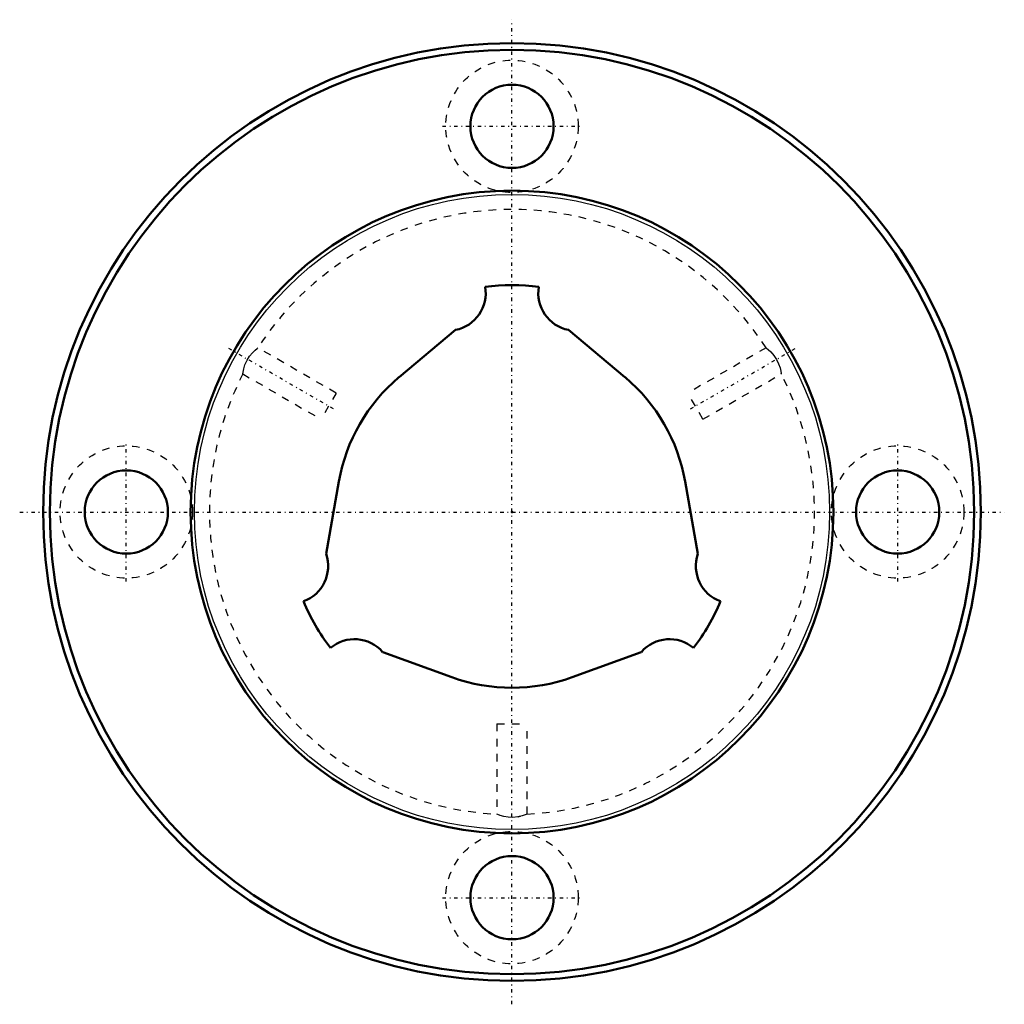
# Model space of a CAD drawing. Header units: millimetres. Extents: x -65 to 65, y -65 to 65.
import ezdxf

# ---------------------------------------------------------------- set-up
doc = ezdxf.new("R2010")
doc.units = ezdxf.units.MM
doc.linetypes.add('Center', pattern=[1.5, 0.45, -0.5, 0.05, -0.5])
doc.linetypes.add('Dashed', pattern=[2, 1, -1])
for name, color, linetype, lineweight in [('2d ConnectionPoints', 7, 'Continuous', 50), ('AM_0', 7, 'Continuous', 50), ('AM_4', 3, 'Continuous', 25), ('AM_7', 7, 'Center', 25), ('AM_9', 6, 'Dashed', 25)]:
    doc.layers.add(name, color=color, linetype=linetype, lineweight=lineweight)

# ---------------------------------------------------------------- blocks, each defined once
blk = doc.blocks.new('1_LBF60_Nut_0_in_LBF60_508L_508190_50__2')
at = {"layer": 'AM_0'}
for centre, radius in [((0, 0), 62), ((0, 0), 61.1), ((0, 51), 5.5), ((0, 0), 42.5), ((-51, 0), 5.5), ((51, 0), 5.5), ((0, -51), 5.5)]:
    blk.add_circle(centre, radius, dxfattribs=at)
at = {"layer": 'AM_4'}
blk.add_circle((0, 0), 42, dxfattribs=at)
at = {"layer": 'AM_7'}
for p, q in [((0, -65.1), (0, 65.1)), ((-9.19, 51), (9.19, 51)), ((-23.62, 13.64), (-37.43, 21.61)), ((23.62, 13.64), (37.43, 21.61)), ((-51, -9.19), (-51, 9.19)), ((51, -9.19), (51, 9.19)), ((-65.1, 0), (65.1, 0)), ((-9.19, -51), (9.19, -51))]:
    blk.add_line(p, q, dxfattribs=at)
at = {"layer": 'AM_9'}
for p, q in [((-23.25, 15.73), (-33.6, 21.71)), ((33.6, 21.71), (23.25, 15.73)), ((-35.61, 18.25), (-25.25, 12.27)), ((-35.59, 18.28), (-35.6, 18.26)), ((25.25, 12.27), (35.61, 18.25)), ((35.6, 18.25), (35.59, 18.32)), ((-23.25, 15.73), (-25.25, 12.27)), ((25.25, 12.27), (23.25, 15.73)), ((-2, -28), (2, -28)), ((-2, -28), (-2, -39.95)), ((2, -39.96), (2, -28)), ((0.81, -40.31), (1.14, -40.24))]:
    blk.add_line(p, q, dxfattribs=at)
for points in [[(-35.6, 18.24), (-35.59, 18.28), (-35.56, 18.51), (-35.48, 18.91), (-35.31, 19.48), (-35.03, 20.09), (-34.69, 20.62), (-34.33, 21.06), (-33.97, 21.4), (-33.69, 21.63), (-33.6, 21.71)], [(33.6, 21.71), (33.66, 21.66), (33.87, 21.49), (34.21, 21.18), (34.62, 20.71), (34.99, 20.16), (35.26, 19.6), (35.44, 19.08), (35.54, 18.61), (35.59, 18.31), (35.6, 18.24)], [(2, -39.95), (1.96, -39.97), (1.75, -40.05), (1.35, -40.18), (0.78, -40.32), (0.11, -40.38), (-0.52, -40.35), (-1.08, -40.26), (-1.56, -40.12), (-1.89, -39.99), (-2, -39.95)]]:
    blk.add_lwpolyline(points, dxfattribs=at)
for centre in [(0, 51), (-51, 0), (51, 0), (0, -51)]:
    blk.add_circle(centre, 8.75, dxfattribs=at)
for start, end in [(32.8471, 147.1352), (152.8305, 267.1377), (272.8293, 27.1635)]:
    blk.add_arc((0, 0), 40, start, end, dxfattribs=at)
blk = doc.blocks.new('2_LBF601508_Spline_Shaft_0_in_LBF60_508L_508190_50__2')
at = {"layer": 'AM_0'}
for p, q in [((-7.48, 24.07), (-14.94, 17.81)), ((14.94, 17.81), (7.48, 24.07)), ((-22.9, 4.04), (-24.59, -5.55)), ((24.59, -5.55), (22.9, 4.04)), ((-17.1, -18.52), (-7.95, -21.85)), ((7.95, -21.85), (17.1, -18.52))]:
    blk.add_line(p, q, dxfattribs=at)
for centre, radius, start, end in [((0, 0), 30, 83.187, 96.813), ((-8.43, 28.93), 4.95, 281.0524, 10.0011), ((8.43, 28.93), 4.95, 169.9989, 258.9476), ((0, 0), 23.25, 130, 170), ((0, 0), 23.25, 10, 50), ((-29.27, -7.16), 4.95, 289.9989, 18.9476), ((29.27, -7.16), 4.95, 161.0524, 250.0011), ((0, 0), 30, 203.187, 216.813), ((0, 0), 30, 323.187, 336.813), ((-20.84, -21.77), 4.95, 41.0524, 130.0011), ((20.84, -21.77), 4.95, 49.9989, 138.9476), ((0, 0), 23.25, 250, 290)]:
    blk.add_arc(centre, radius, start, end, dxfattribs=at)

msp = doc.modelspace()

# ---------------------------------------------------------------- linework, layer by layer
at = {"layer": '2d ConnectionPoints'}
msp.add_point((0, 0), dxfattribs=at)
msp.add_point((0, 0), dxfattribs=at)
msp.add_point((0, 0), dxfattribs=at)

# ---------------------------------------------------------------- block references
for name in ['1_LBF60_Nut_0_in_LBF60_508L_508190_50__2', '2_LBF601508_Spline_Shaft_0_in_LBF60_508L_508190_50__2']:
    msp.add_blockref(name, (0, 0))

doc.saveas('drawing.dxf')
